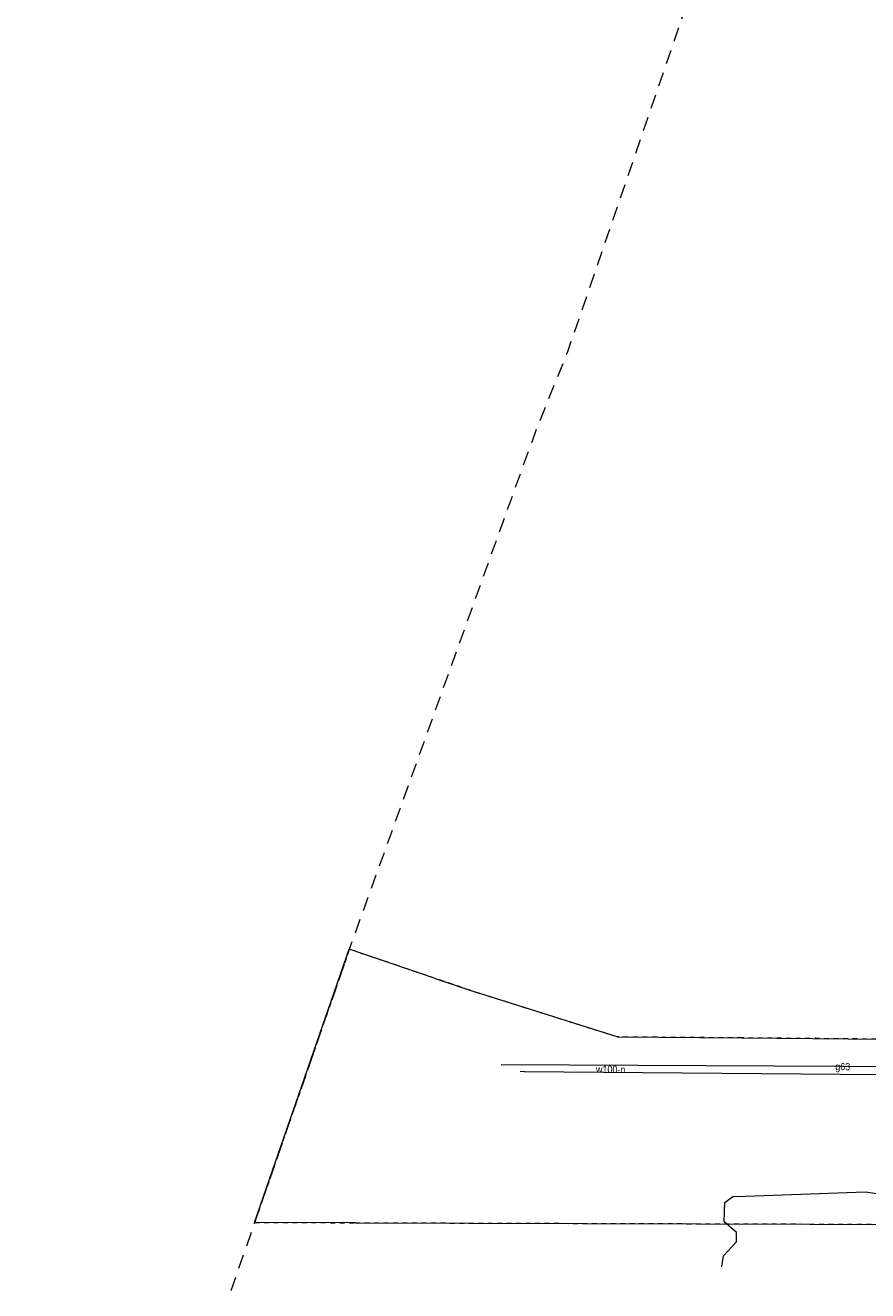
# Model space of a CAD drawing. Header units: millimetres. Extents: x -165388 to 921073, y -295343 to 494042.
# Tile 19 of 117: x -165388 to -76414, y 80438 to 214068. Entities that reach past the tile are written whole.
import ezdxf
from ezdxf.xclip import XClip

# ---------------------------------------------------------------- set-up
doc = ezdxf.new("R2010")
doc.units = ezdxf.units.MM
doc.header["$MEASUREMENT"] = 0
doc.header["$XCLIPFRAME"] = 0
doc.linetypes.add('0.5_0.5', pattern=[1000, 500, -500])
doc.linetypes.add('1.5_1.0', pattern=[2500, 1500, -1000])
doc.layers.add('bg-woz-oz.6640.12006.2023.pge-1_rzut_5_203-punkt graniczny', color=7, linetype='Continuous')
doc.layers.add('INW_GEO', color=7, linetype='Continuous')
for name, color, linetype, lineweight in [('bg-woz-oz.6640.12006.2023.pge-1_rzut_5_216-obręb ewidencyjny_Nr_pióra__7', 7, 'Continuous', 18), ('bg-woz-oz.6640.12006.2023.pge-1_rzut_5_219-działka ewidencyjna_Nr_pióra__7', 7, 'Continuous', 18), ('bg-woz-oz.6640.12006.2023.pge-1_rzut_5_przewód gazowy (linia)-Atr1_Nr_pióra__7', 7, 'Continuous', 18)]:
    doc.layers.add(name, color=color, linetype=linetype, lineweight=lineweight)
for name, color, linetype, lineweight, true_color in [('bg-woz-oz.6640.12006.2023.pge-1_rzut_5_218-kontur użytku gruntowego_Nr_pióra__3', 7, 'Continuous', 18, 0x959595), ('bg-woz-oz.6640.12006.2023.pge-1_rzut_5_przewód elektroenergetyczny (linia)_Nr_pióra__1', 7, 'Continuous', 18, 0x4c4c4c), ('bg-woz-oz.6640.12006.2023.pge-1_rzut_5_przewód gazowy (linia)_Nr_pióra__40', 7, 'Continuous', 18, 0xbcbcbc), ('bg-woz-oz.6640.12006.2023.pge-1_rzut_5_przewód wodociągowy (linia)-Atr1_Nr_pióra__5', 7, 'Continuous', 18, 0x1d1d1d), ('bg-woz-oz.6640.12006.2023.pge-1_rzut_5_przewód wodociągowy (linia)_Nr_pióra__5', 7, 'Continuous', 18, 0x1d1d1d)]:
    doc.layers.add(name, color=color, linetype=linetype, lineweight=lineweight, true_color=true_color)
doc.styles.add('GENERATED_STYLE_1', font='txt')

# ---------------------------------------------------------------- blocks, each defined once
blk = doc.blocks.new('Rysunek_2_5', base_point=(-8071116842, -4961354755))
at = {"layer": 'bg-woz-oz.6640.12006.2023.pge-1_rzut_5_203-punkt graniczny', "linetype": 'Continuous', "lineweight": 0, "true_color": 0x000000}
for points in [[(-131120, 116489, 1), (-131209, 116498, 1)], [(-122064, 113419, 1), (-122154, 113429, 1)], [(-117329, 111807, 1), (-117418, 111817, 1)], [(-102823, 107230, 1), (-102912, 107240, 1)], [(-89650, 107120, 1), (-89740, 107130, 1)], [(-141121, 87638, 1), (-141211, 87647, 1)], [(-130494, 87609, 1), (-130584, 87618, 1)]]:
    blk.add_hatch(color=18, dxfattribs=at).paths.add_polyline_path(points)
at = {"layer": 'bg-woz-oz.6640.12006.2023.pge-1_rzut_5_216-obręb ewidencyjny_Nr_pióra__7', "linetype": '1.5_1.0', "flags": 128}
blk.add_lwpolyline([(-165388, 18032), (-76197, 25429), (-70556, 25892), (-65859, 17335), (-32576, -48795), (-33435, -58439), (-34507, -70352), (-34885, -73610), (-34847, -77778), (-34351, -149758), (-33864, -221063), (49111, -210760), (56098, -261047), (58810, -280656), (68525, -283293), (99614, -291733), (106153, -295298), (148135, -233498), (178386, -164974), (213467, -61033), (241424, 5414), (261484, 53112), (312041, 173322), (283313, 179106), (128376, 210363), (-61137, 251961), (-75011, 249833), (-79205, 244659), (-83860, 238931), (-91094, 216684), (-93827, 221320), (-108163, 179476), (-111618, 170865), (-131164, 116493), (-141166, 87643), (-161181, 30113)], close=True, dxfattribs=at)
at = {"layer": 'bg-woz-oz.6640.12006.2023.pge-1_rzut_5_218-kontur użytku gruntowego_Nr_pióra__3', "linetype": '0.5_0.5', "flags": 128}
for points in [[(-131164, 116493), (-141166, 87643)], [(-122109, 113424), (-131164, 116493)], [(-117374, 111812), (-122109, 113424)], [(-102868, 107235), (-117374, 111812)], [(-89695, 107125), (-102868, 107235)], [(-63510, 106902), (-89695, 107125)], [(-141166, 87643), (-130539, 87614)], [(-130539, 87614), (-70014, 87443)]]:
    blk.add_lwpolyline(points, dxfattribs=at)
at = {"layer": 'bg-woz-oz.6640.12006.2023.pge-1_rzut_5_219-działka ewidencyjna_Nr_pióra__7', "linetype": 'Continuous', "flags": 128}
for points in [[(-141166, 87643), (-131164, 116493)], [(-122109, 113424), (-131164, 116493)], [(-122109, 113424), (-117374, 111812)], [(-102868, 107235), (-117374, 111812)], [(-102868, 107235), (-89695, 107125)], [(-89695, 107125), (-63510, 106902)], [(-130539, 87614), (-141166, 87643)], [(-130539, 87614), (-70014, 87443)]]:
    blk.add_lwpolyline(points, dxfattribs=at)
at = {"layer": 'bg-woz-oz.6640.12006.2023.pge-1_rzut_5_przewód elektroenergetyczny (linia)_Nr_pióra__1', "linetype": 'Continuous', "flags": 128}
blk.add_lwpolyline([(-91824, 82964), (-91817, 83024), (-91650, 84122), (-90284, 85606), (-90269, 86600), (-91557, 87723), (-91512, 89740), (-90659, 90383), (-89306, 90429), (-76636, 90886), (-65105, 89151), (-45051, 89060), (31244, 88713), (40521, 88667), (42553, 87636), (74841, 88722)], dxfattribs=at)
at = {"layer": 'bg-woz-oz.6640.12006.2023.pge-1_rzut_5_przewód gazowy (linia)_Nr_pióra__40', "linetype": 'Continuous', "flags": 128}
blk.add_lwpolyline([(-115115, 104340), (-21313, 103872), (35717, 103381), (52273, 103030), (134953, 102011), (203985, 100992), (220481, 100828), (232074, 100706)], dxfattribs=at)
at = {"layer": 'bg-woz-oz.6640.12006.2023.pge-1_rzut_5_przewód wodociągowy (linia)_Nr_pióra__5', "linetype": 'Continuous', "flags": 128}
blk.add_lwpolyline([(-113112, 103603), (-112652, 103574), (-37625, 102940), (-34048, 102910), (-26874, 102847), (-23375, 102745), (3309, 102398), (37828, 101959), (79736, 101212), (103032, 100876), (134624, 100527), (143365, 100448), (154879, 100345), (164043, 100271), (176038, 99965), (193947, 99097)], dxfattribs=at)
at = {"layer": 'bg-woz-oz.6640.12006.2023.pge-1_rzut_5_przewód gazowy (linia)-Atr1_Nr_pióra__7', "linetype": 'Continuous', "insert": (-79838, 104000), "char_height": 750, "attachment_point": 4, "rotation": 359.29376, "style": 'GENERATED_STYLE_1'}
blk.add_mtext('\\A1;{\\W0.900000x;\\fArial|b0|i0|c238|p38;g63}', dxfattribs=at)
at = {"layer": 'bg-woz-oz.6640.12006.2023.pge-1_rzut_5_przewód wodociągowy (linia)-Atr1_Nr_pióra__5', "linetype": 'Continuous', "insert": (-105110, 103827), "char_height": 750, "attachment_point": 4, "rotation": 359.26376, "style": 'GENERATED_STYLE_1'}
blk.add_mtext('\\A1;{\\W0.900000x;\\fArial|b0|i0|c238|p38;w100-n}', dxfattribs=at)

msp = doc.modelspace()

# ---------------------------------------------------------------- block references
at = {"layer": 'INW_GEO', "color": 151, "linetype": 'Continuous', "lineweight": 13, "true_color": 0x80c2ff}
ref = msp.add_blockref('Rysunek_2_5', (-8071116841.926, -4961354754.727), dxfattribs=at)
XClip(ref).set_block_clipping_path([(-195425.9394250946, -263123.0086484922), (606609.6817159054, -348810.9449165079), (694192.2923495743, 470958.7517303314), (-107843.3287914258, 556646.6879983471)])

doc.saveas('drawing.dxf')
